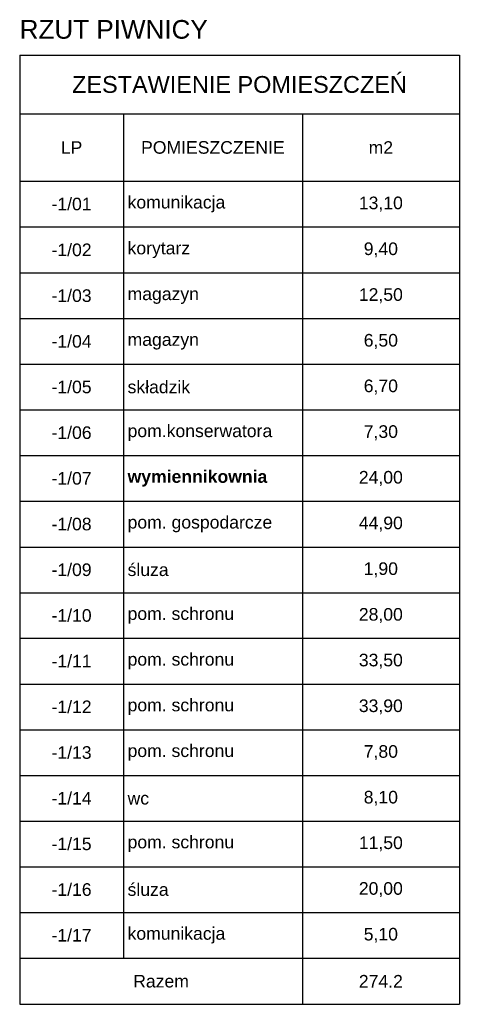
# Model space of a CAD drawing. Header units: millimetres. Extents: x 2709036 to 2756280, y 168165 to 192362.
# Tile 31 of 192: x 2712180 to 2712710, y 185905 to 187093. Entities that reach past the tile are written whole.
import ezdxf

# ---------------------------------------------------------------- set-up
doc = ezdxf.new("R2010")
doc.units = ezdxf.units.MM
doc.header["$MEASUREMENT"] = 0
doc.layers.add('6 - OPISY', color=7, linetype='Continuous')
doc.styles.get("Standard").update_dxf_attribs({"font": 'arial.ttf'})

# ---------------------------------------------------------------- blocks, each defined once
blk = doc.blocks.new('*T1419')
at = {"color": 0, "linetype": 'ByBlock', "lineweight": -2, "transparency": 16777216}
for p, q in [((0, 0), (530.5, 0)), ((0, 0), (0, -1144.3)), ((530.5, 0), (530.5, -1144.3)), ((0, -70.5), (530.5, -70.5)), ((125.1, -70.5), (125.1, -1088.7)), ((341.1, -70.5), (341.1, -1144.3)), ((0, -151.9), (530.5, -151.9)), ((0, -207), (530.5, -207)), ((0, -262.3), (530.5, -262.3)), ((0, -317.4), (530.5, -317.4)), ((0, -372.5), (530.5, -372.5)), ((0, -427.6), (530.5, -427.6)), ((0, -482.7), (530.5, -482.7)), ((0, -537.8), (530.5, -537.8)), ((0, -592.9), (530.5, -592.9)), ((0, -648), (530.5, -648)), ((0, -703), (530.5, -703)), ((0, -758.1), (530.5, -758.1)), ((0, -813.2), (530.5, -813.2)), ((0, -868.3), (530.5, -868.3)), ((0, -923.4), (530.5, -923.4)), ((0, -978.5), (530.5, -978.5)), ((0, -1033.6), (530.5, -1033.6)), ((0, -1088.7), (530.5, -1088.7)), ((0, -1144.3), (530.5, -1144.3))]:
    blk.add_line(p, q, dxfattribs=at)
at = {"color": 0, "transparency": 16777216}
for s, insert, char_height, width, attachment_point in [('ZESTAWIENIE POMIESZCZEŃ', (265.2, -35.3), 20.25, 520.359, 5), ('LP', (62.6, -111.2), 15.19, 114.982, 5), ('POMIESZCZENIE', (233.1, -111.2), 15.188, 205.894, 5), ('m2', (435.8, -111.2), 15.19, 179.233, 5), ('-1/01', (62.6, -179.4), 15.19, 114.982, 5), ('komunikacja', (130.2, -179.4), 15.188, 205.894, 4), ('13,10', (435.8, -179.4), 15.19, 179.233, 5), ('-1/02', (62.6, -234.7), 15.19, 114.982, 5), ('korytarz', (130.2, -234.7), 15.19, 205.894, 4), ('9,40', (435.8, -234.7), 15.19, 179.233, 5), ('-1/03', (62.6, -289.9), 15.19, 114.982, 5), ('magazyn', (130.2, -289.9), 15.19, 205.894, 4), ('12,50', (435.8, -289.9), 15.19, 179.233, 5), ('-1/04', (62.6, -345), 15.19, 114.982, 5), ('magazyn', (130.2, -345), 15.19, 205.894, 4), ('6,50', (435.8, -345), 15.19, 179.233, 5), ('-1/05', (62.6, -400), 15.19, 114.982, 5), ('składzik', (130.2, -400), 15.19, 205.894, 4), ('6,70', (435.8, -400), 15.19, 179.233, 5), ('-1/06', (62.6, -455.1), 15.19, 114.982, 5), ('pom.konserwatora', (130.2, -455.1), 15.188, 205.894, 4), ('7,30', (435.8, -455.1), 15.19, 179.233, 5), ('-1/07', (62.6, -510.2), 15.19, 114.982, 5), ('{\\fArial|b1|i0|c238|p34;wymiennikownia}', (130.2, -510.2), 15.188, 205.894, 4), ('24,00', (435.8, -510.2), 15.19, 179.233, 5), ('-1/08', (62.6, -565.3), 15.19, 114.982, 5), ('pom. gospodarcze', (130.2, -565.3), 15.188, 205.894, 4), ('44,90', (435.8, -565.3), 15.19, 179.233, 5), ('-1/09', (62.6, -620.4), 15.19, 114.982, 5), ('śluza', (130.2, -620.4), 15.19, 205.894, 4), ('1,90', (435.8, -620.4), 15.19, 179.233, 5), ('-1/10', (62.6, -675.5), 15.19, 114.982, 5), ('pom. schronu', (130.2, -675.5), 15.188, 205.894, 4), ('28,00', (435.8, -675.5), 15.19, 179.233, 5), ('-1/11', (62.6, -730.6), 15.19, 114.982, 5), ('pom. schronu', (130.2, -730.6), 15.188, 205.894, 4), ('33,50', (435.8, -730.6), 15.19, 179.233, 5), ('-1/12', (62.6, -785.7), 15.19, 114.982, 5), ('pom. schronu', (130.2, -785.7), 15.188, 205.894, 4), ('33,90', (435.8, -785.7), 15.19, 179.233, 5), ('-1/13', (62.6, -840.8), 15.19, 114.982, 5), ('pom. schronu', (130.2, -840.8), 15.188, 205.894, 4), ('7,80', (435.8, -840.8), 15.19, 179.233, 5), ('-1/14', (62.6, -895.9), 15.19, 114.982, 5), ('wc', (130.2, -895.9), 15.19, 205.894, 4), ('8,10', (435.8, -895.9), 15.19, 179.233, 5), ('-1/15', (62.6, -950.9), 15.19, 114.982, 5), ('pom. schronu', (130.2, -950.9), 15.188, 205.894, 4), ('11,50', (435.8, -950.9), 15.19, 179.233, 5), ('-1/16', (62.6, -1006), 15.19, 114.982, 5), ('śluza', (130.2, -1006), 15.19, 205.894, 4), ('20,00', (435.8, -1006), 15.19, 179.233, 5), ('-1/17', (62.6, -1061.1), 15.19, 114.982, 5), ('komunikacja', (130.2, -1061.1), 15.188, 205.894, 4), ('5,10', (435.8, -1061.1), 15.19, 179.233, 5), ('Razem', (170.6, -1116.5), 15.19, 331.001, 5), ('274.2', (435.8, -1116.5), 15.19, 179.233, 5)]:
    blk.add_mtext(s, dxfattribs=dict(at, insert=insert, char_height=char_height, width=width, attachment_point=attachment_point))

msp = doc.modelspace()

# ---------------------------------------------------------------- block references
msp.add_blockref('*T1419', (2712179.9, 187049.6))

# ---------------------------------------------------------------- texts
at = {"layer": '6 - OPISY', "color": 252, "insert": (2712179.9, 187092.1), "char_height": 22.5, "width": 608.21, "attachment_point": 1}
msp.add_mtext('RZUT PIWNICY', dxfattribs=at)

doc.saveas('drawing.dxf')
